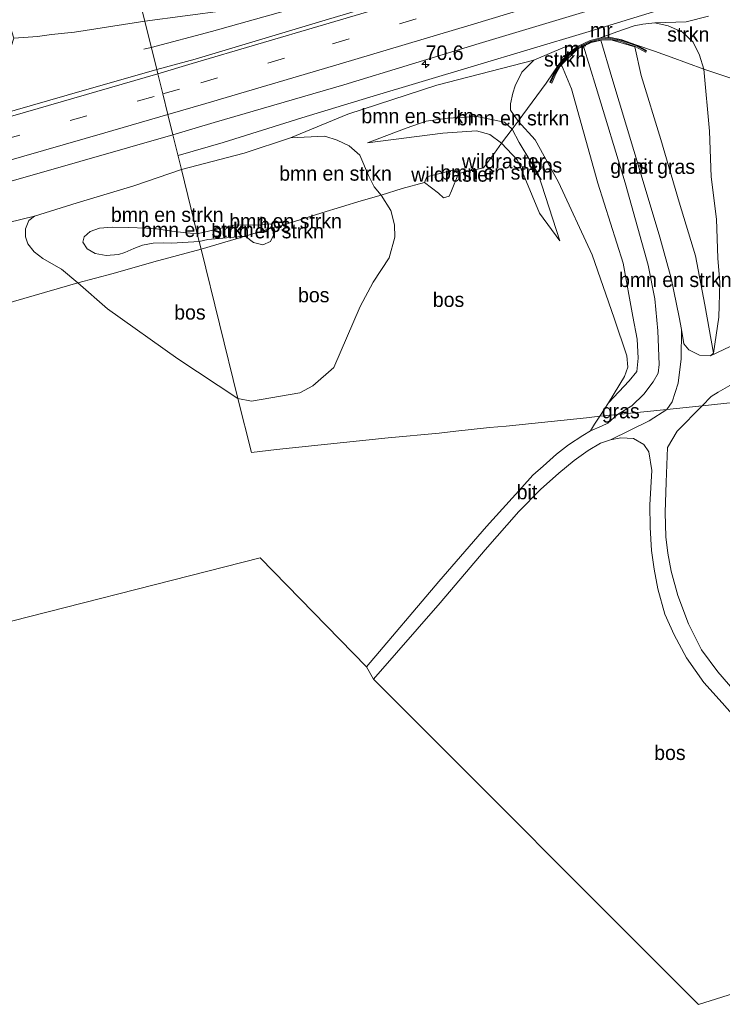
# Model space of a CAD drawing. Header units: millimetres. Extents: x 180000 to 190000, y 466229 to 468626.
# Tile 67 of 202: x 182729 to 182849, y 467986 to 468155. Entities that reach past the tile are written whole.
import ezdxf
from ezdxf.enums import TextEntityAlignment as Align

# ---------------------------------------------------------------- set-up
doc = ezdxf.new("R2010")
doc.units = ezdxf.units.MM
doc.linetypes.add('39strp', pattern=[12, 3, -9])
for name, color, linetype, lineweight in [('af-b5-muur', 8, 'muur', 18), ('af-bs-doorgang', 8, 'Continuous', 18), ('af-bs-muur', 8, 'muur', 18), ('af-bs-rasterhekwerk', 8, 'hekwerk', 18), ('as-bs-kilometr', 13, 'Continuous', 18), ('bp-b5-bomenstruiken', 93, 'Continuous', 18), ('bp-b5-bos', 93, 'Continuous', 18), ('bp-b5-grasland', 93, 'Continuous', 18), ('bp-b5-struiken', 93, 'Continuous', 18), ('gr-bs-geleiderail', 213, 'geleiderail', 18), ('gw-bs-kruinlijn', 93, 'Continuous', 18), ('gw-bs-teenlijn', 93, 'Continuous', 18), ('kd-bs-opnamedtmgrens', 173, 'Continuous', 18), ('mk-bs-39streep 0.15', 8, '39strp', 18), ('mk-bs-streep 0.15', 8, 'Continuous', 18), ('og-bs-hulpgeometrie', 53, 'Continuous', 18), ('vh-b5-verh_soort', 8, 'Continuous', 18)]:
    doc.layers.add(name, color=color, linetype=linetype, lineweight=lineweight)
doc.styles.add('rtw_iso', font='iso-rtw.shx')
doc.linetypes.add('geleiderail', pattern='A,2,-1,[175,RTW.shx,S=0.5,R=0,X=0,Y=0],-1', length=4)
doc.linetypes.add('hekwerk', pattern='A,7,-1.5,[1,RTW.shx,S=0.75,R=0,X=0,Y=0],-1.5', length=10)
doc.linetypes.add('muur', pattern='A,8,-1,[6,RTW.shx,S=0.75,R=90,X=0,Y=0],-1', length=10)

# ---------------------------------------------------------------- blocks, each defined once
blk = doc.blocks.new('dtbattr-r')
at = {"style": 'rtw_iso'}
blk.add_attdef('TAG', text='', height=2.5, dxfattribs=at).set_placement((0, 0), align=Align.MIDDLE_CENTER)
blk = doc.blocks.new('hecto')
for p, q in [((0, 0.625), (-0.625, 0)), ((0, -0.625), (0, 0.625)), ((-0.625, 0), (0.625, 0)), ((0.625, 0), (0, -0.625))]:
    blk.add_line(p, q)
blk = doc.blocks.new('dtbattr')
at = {"style": 'rtw_iso'}
blk.add_attdef('TAG', (0.59, 0.87), '', height=2.5, dxfattribs=at)
blk = doc.blocks.new('dtbattr-l')
at = {"style": 'rtw_iso'}
blk.add_attdef('TAG', (0, 0), '', height=2.5, dxfattribs=at)

msp = doc.modelspace()

# ---------------------------------------------------------------- linework, layer by layer
at = {"layer": 'af-b5-muur'}
msp.add_polyline3d([(182830.24, 468151.67, 38.8), (182832.14, 468151.31, 38.23), (182834.54, 468150.44, 37.29), (182835.86, 468149.75, 36.73), (182836.36, 468149.47, 36.46), (182836.2, 468149.17, 35.38), (182835.7, 468149.46, 34.92), (182834.4, 468150.13, 34.55), (182833.24, 468150.55, 34.24), (182832.06, 468150.99, 34.25), (182830.51, 468151.28, 34.25), (182830.22, 468151.33, 38.8), (182828.35, 468151.25, 39.15), (182826.83, 468150.88, 39.11), (182824.69, 468149.87, 38.8), (182824.52, 468149.74, 34.34), (182823.12, 468148.64, 34.35), (182821.73, 468147.04, 34.39), (182820.8, 468145.44, 35.11), (182820.09, 468143.86, 35.73), (182819.78, 468144, 36.13), (182820.5, 468145.6, 36.81), (182821.46, 468147.23, 37.57), (182822.89, 468148.89, 38.35), (182824.51, 468150.16, 38.69), (182826.72, 468151.19, 38.81), (182828.3, 468151.59, 38.86)], close=True, dxfattribs=at)
at = {"layer": 'af-bs-doorgang'}
msp.add_polyline3d([(182800.68, 468124.97, 39.65), (182801.54, 468124.18, 39.69), (182802.47, 468124.42, 39.69), (182802.87, 468125.36, 39.7)], dxfattribs=at)
at = {"layer": 'af-bs-muur'}
msp.add_polyline3d([(182836.18, 468149.4, 36.54), (182834.51, 468150.3, 37.39), (182832.1, 468151.15, 38.34), (182830.22, 468151.5, 38.91), (182828.31, 468151.41, 39.09), (182826.75, 468151.01, 39.18), (182824.55, 468149.97, 38.89), (182823, 468148.77, 38.46), (182821.6, 468147.12, 37.76), (182820.65, 468145.52, 36.94), (182819.96, 468144, 36.29)], dxfattribs=at)
at = {"layer": 'af-bs-rasterhekwerk'}
for points in [[(182834.54, 468150.44, 37.29), (182837.73, 468149.33, 36.28)], [(182837.73, 468149.33, 36.28), (182840.59, 468148.32, 37.29)], [(182840.59, 468148.32, 37.29), (182846.22, 468146.24, 39.51), (182857.97, 468142.29, 39.67)], [(182821.46, 468147.23, 37.57), (182819.14, 468143.87, 36.33)], [(182819.14, 468143.87, 36.33), (182814.33, 468137.35, 39.17), (182813.29, 468135.94, 38.83)], [(182813.29, 468135.94, 38.83), (182811.49, 468133.57, 38.42), (182810.27, 468131.85, 38.64)], [(182810.27, 468131.85, 38.64), (182808.38, 468129.3, 38.52)], [(182802.87, 468125.36, 39.7), (182804.08, 468128.32, 38.31), (182808.38, 468129.3, 38.52)], [(182790.82, 468124.62, 38.49), (182794.41, 468125.76, 38.32), (182798.23, 468126.79, 38.42), (182800.68, 468124.97, 39.65)], [(182790.82, 468124.62, 38.49), (182787.39, 468123.64, 38.84), (182780.61, 468121.6, 41.41), (182773.75, 468119.41, 43.62)], [(182759.93, 468115.32, 41.76), (182767.45, 468117.58, 43.63), (182772.18, 468118.98, 43.62), (182773.75, 468119.41, 43.62)], [(182759.93, 468115.32, 41.76), (182751.78, 468113.16, 40.39), (182744.79, 468111.18, 39.55), (182738.74, 468109.54, 38.86), (182720.15, 468104.19, 38.33), (182689.29, 468095.71, 38.05), (182660.69, 468088.07, 38.21), (182637.09, 468081.78, 41.54), (182623.19, 468077.87, 41.91)]]:
    msp.add_polyline3d(points, dxfattribs=at)
at = {"layer": 'bp-b5-bomenstruiken'}
for points in [[(182747.46, 468165.74, 38.22), (182750.24, 468154.49, 38.35), (182738.15, 468152.58, 38.67), (182734.25, 468152.21, 38.85), (182731.82, 468151.85, 39), (182727.75, 468151.59, 39.11), (182727.13, 468153.58, 39.1), (182726.24, 468156.91, 39.13)], [(182764.07, 468156.35, 38.52), (182750.24, 468154.49, 38.35), (182747.46, 468165.74, 38.22)], [(182905.6, 468156.21, 42.39), (182898.52, 468154.14, 43.71), (182893.84, 468152.67, 43.38), (182889.06, 468151.41, 41.93), (182882.52, 468149.43, 40.67), (182878.83, 468148.36, 40.54), (182867.06, 468144.88, 39.81), (182857.97, 468142.29, 39.67), (182846.22, 468146.24, 39.51), (182845.45, 468148.65, 39.42), (182844.38, 468150.91, 39.23), (182842.54, 468152.61, 39.04), (182840.06, 468153.7, 38.93), (182837.81, 468154.21, 38.94), (182843.16, 468154.4, 39.06), (182847, 468155.38, 39.09)]]:
    msp.add_polyline3d(points, dxfattribs=at)
for points in [[(182830.22, 468151.33, 38.8), (182830.51, 468151.28, 34.25), (182832.06, 468150.99, 34.25), (182833.24, 468150.55, 34.24), (182834.4, 468150.13, 34.55), (182835.7, 468149.46, 34.92), (182836.2, 468149.17, 35.38), (182836.36, 468149.47, 36.46), (182835.86, 468149.75, 36.73), (182834.54, 468150.44, 37.29), (182837.73, 468149.33, 36.28), (182840.59, 468148.32, 37.29), (182846.22, 468146.24, 39.51), (182847.2, 468135.62, 39.4), (182847.45, 468127.77, 39.25), (182848.39, 468120.47, 39.24), (182848.6, 468113.77, 39.12), (182848.96, 468109.59, 39.14), (182848.81, 468103.68, 39.06), (182847.89, 468097.49, 38.73), (182846.4, 468105.81, 37.81), (182844.77, 468114.19, 36.84), (182841.99, 468123.41, 35.98), (182838.81, 468134.18, 35.05), (182835.45, 468145.17, 34.3), (182834.39, 468150.08, 34.55), (182830.5, 468151.23, 34.25), (182830.21, 468151.28, 34.26), (182828.51, 468151.21, 34.26), (182828.36, 468151.2, 34.26), (182826.85, 468150.83, 34.26), (182825.55, 468150.22, 34.26), (182824.71, 468149.83, 34.34), (182824.55, 468149.7, 34.34), (182821.77, 468147, 34.39), (182823.49, 468142.9, 34.39), (182828.01, 468126.67, 35.12), (182832.38, 468112.93, 36.59), (182834.05, 468103.76, 37.69), (182834.76, 468099.9, 37.99), (182834.96, 468096.64, 38.16), (182834.72, 468094.32, 38.29), (182833.41, 468092.76, 38.43), (182829.82, 468088.97, 38.68), (182832.61, 468093.47, 38.77), (182833.16, 468095.07, 38.83), (182833, 468097.04, 38.83), (182830.79, 468103.47, 38.67), (182827.02, 468114.39, 38.55), (182821.26, 468126.82, 38.53), (182817.23, 468134.11, 38.76), (182814.33, 468137.35, 39.17), (182819.14, 468143.87, 36.33), (182821.46, 468147.23, 37.57), (182820.5, 468145.6, 36.81), (182819.78, 468144, 36.13), (182820.09, 468143.86, 35.73), (182820.8, 468145.44, 35.11), (182821.73, 468147.04, 34.39), (182823.12, 468148.64, 34.35), (182824.52, 468149.74, 34.34), (182824.69, 468149.87, 38.8), (182826.83, 468150.88, 39.11), (182828.35, 468151.25, 39.15)], [(182813.03, 468139.19, 39.33), (182814.33, 468137.35, 39.17), (182813.29, 468135.94, 38.83), (182811.97, 468137.14, 38.93), (182807.25, 468138.12, 39.09), (182802.29, 468137.86, 39.11), (182798.57, 468137.33, 39.03), (182795.1, 468136.13, 38.9), (182788.48, 468133.58, 38.55), (182801.41, 468135.29, 38.4), (182807.16, 468135.69, 38.4), (182809.45, 468135.03, 38.4), (182811.49, 468133.57, 38.42), (182810.27, 468131.85, 38.64), (182808.38, 468129.3, 38.52), (182804.08, 468128.32, 38.31), (182803.1, 468128.9, 38.42), (182799.97, 468128.13, 38.43), (182798.68, 468127.75, 38.41), (182798.23, 468126.79, 38.42), (182794.41, 468125.76, 38.32), (182790.82, 468124.62, 38.49), (182789.61, 468126.03, 38.67), (182788.62, 468128.01, 38.67), (182787.18, 468131.46, 38.64), (182785.34, 468133.09, 38.65), (182783.27, 468134.05, 38.69), (182781.15, 468134.75, 38.71), (182775.26, 468134.48, 38.78), (182785.11, 468138.5, 38.94), (182800.37, 468143.52, 38.97), (182817.02, 468147.82, 38.87), (182814.99, 468145.72, 38.85), (182813.84, 468143.39, 38.89), (182813.42, 468142.12, 38.83), (182813.01, 468140.3, 39.24)], [(182813.29, 468135.94, 38.83), (182811.49, 468133.57, 38.42), (182809.45, 468135.03, 38.4), (182807.16, 468135.69, 38.4), (182801.41, 468135.29, 38.4), (182788.48, 468133.58, 38.55), (182795.1, 468136.13, 38.9), (182798.57, 468137.33, 39.03), (182802.29, 468137.86, 39.11), (182807.25, 468138.12, 39.09), (182811.97, 468137.14, 38.93)], [(182780.61, 468121.6, 41.41), (182773.75, 468119.41, 43.62), (182772.18, 468118.98, 43.62), (182771.92, 468119.62, 43.61), (182771.43, 468119.68, 43.57), (182770.03, 468119.47, 43.7), (182765.77, 468119.52, 43.14), (182759.22, 468117.96, 41.89), (182756.55, 468129, 38.82), (182767.32, 468131.85, 38.77), (182775.26, 468134.48, 38.78), (182781.15, 468134.75, 38.71), (182783.27, 468134.05, 38.69), (182785.34, 468133.09, 38.65), (182787.18, 468131.46, 38.64), (182788.62, 468128.01, 38.67), (182789.61, 468126.03, 38.67), (182790.82, 468124.62, 38.49), (182787.39, 468123.64, 38.84)], [(182756.55, 468129, 38.82), (182759.22, 468117.96, 41.89), (182756.89, 468118.23, 41.6), (182754.91, 468118.46, 41.42), (182752.27, 468118.82, 41.12), (182750.55, 468118.97, 40.91), (182747.37, 468119.07, 40.88), (182744.61, 468119.13, 40.74), (182742.49, 468118.93, 40.65), (182740.86, 468118.37, 40.58), (182739.83, 468117.48, 40.55), (182739.63, 468116.52, 40.51), (182740.34, 468115.42, 40.49), (182741.71, 468114.61, 40.52), (182743.63, 468114.23, 40.58), (182745.7, 468114.4, 40.69), (182746.84, 468114.78, 40.67), (182748.38, 468115.45, 40.63), (182749.87, 468116.02, 40.66), (182751.69, 468116.35, 40.78), (182753.42, 468116.41, 40.94), (182754.91, 468116.37, 41.09), (182759.57, 468116.65, 41.83), (182759.93, 468115.32, 41.76), (182751.78, 468113.16, 40.39), (182744.79, 468111.18, 39.55), (182738.74, 468109.54, 38.86), (182735.92, 468111.92, 38.77), (182734.22, 468112.88, 38.71), (182732.71, 468113.73, 38.63), (182731.25, 468114.89, 38.56), (182730.16, 468116.27, 38.62), (182729.77, 468117.46, 38.68), (182729.77, 468118.85, 38.75), (182730.36, 468120.27, 38.81), (182731.29, 468121, 38.86), (182738.62, 468123.28, 39.01), (182748.33, 468126.23, 39)], [(182802.47, 468124.42, 39.69), (182801.54, 468124.18, 39.69), (182800.68, 468124.97, 39.65), (182798.23, 468126.79, 38.42), (182798.68, 468127.75, 38.41), (182799.97, 468128.13, 38.43), (182803.1, 468128.9, 38.42), (182804.08, 468128.32, 38.31), (182802.87, 468125.36, 39.7)], [(182771.92, 468119.62, 43.61), (182772.18, 468118.98, 43.62), (182767.45, 468117.58, 43.63), (182761.09, 468116.98, 42.09), (182759.57, 468116.65, 41.83), (182759.22, 468117.96, 41.89), (182765.77, 468119.52, 43.14), (182770.03, 468119.47, 43.7), (182771.43, 468119.68, 43.57)], [(182759.57, 468116.65, 41.83), (182754.91, 468116.37, 41.09), (182753.42, 468116.41, 40.94), (182751.69, 468116.35, 40.78), (182749.87, 468116.02, 40.66), (182748.38, 468115.45, 40.63), (182746.84, 468114.78, 40.67), (182745.7, 468114.4, 40.69), (182743.63, 468114.23, 40.58), (182741.71, 468114.61, 40.52), (182740.34, 468115.42, 40.49), (182739.63, 468116.52, 40.51), (182739.83, 468117.48, 40.55), (182740.86, 468118.37, 40.58), (182742.49, 468118.93, 40.65), (182744.61, 468119.13, 40.74), (182747.37, 468119.07, 40.88), (182750.55, 468118.97, 40.91), (182752.27, 468118.82, 41.12), (182754.91, 468118.46, 41.42), (182756.89, 468118.23, 41.6), (182759.22, 468117.96, 41.89)], [(182767.45, 468117.58, 43.63), (182759.93, 468115.32, 41.76), (182759.57, 468116.65, 41.83), (182761.09, 468116.98, 42.09)]]:
    msp.add_polyline3d(points, close=True, dxfattribs=at)
at = {"layer": 'bp-b5-bos'}
for points in [[(182863.13, 468104.55, 39.2), (182847.35, 468097.04, 38.93), (182847.89, 468097.49, 38.73), (182848.81, 468103.68, 39.06), (182848.96, 468109.59, 39.14), (182848.6, 468113.77, 39.12), (182848.39, 468120.47, 39.24), (182847.45, 468127.77, 39.25), (182847.2, 468135.62, 39.4), (182846.22, 468146.24, 39.51), (182857.97, 468142.29, 39.67)], [(182659.85, 468099.96, 38.79), (182670.07, 468102.61, 38.73), (182684.1, 468106.83, 38.82), (182710.38, 468115.9, 38.83), (182731.29, 468121, 38.86), (182730.36, 468120.27, 38.81), (182729.77, 468118.85, 38.75), (182729.77, 468117.46, 38.68), (182730.16, 468116.27, 38.62), (182731.25, 468114.89, 38.56), (182732.71, 468113.73, 38.63), (182734.22, 468112.88, 38.71), (182735.92, 468111.92, 38.77), (182738.74, 468109.54, 38.86), (182720.15, 468104.19, 38.33), (182689.29, 468095.71, 38.05), (182660.69, 468088.07, 38.21)], [(182720.15, 468104.19, 38.33), (182738.74, 468109.54, 38.86), (182743.86, 468105.1, 38.94), (182755.91, 468096.5, 39.08), (182766.22, 468089.68, 38.72), (182768.56, 468080.44, 38.35), (182772.85, 468080.96, 38.4), (182792.02, 468082.92, 38.4), (182800.75, 468083.73, 38.42), (182803.63, 468084.08, 39.66), (182809.44, 468084.71, 39.59), (182812.29, 468084.97, 38.52), (182826.04, 468086.38, 38.62), (182828.33, 468086.64, 38.64), (182827.46, 468085.27, 38.62), (182826.73, 468084.12, 38.6), (182825.46, 468083.36, 38.56), (182823, 468081.73, 38.59), (182820.89, 468080.12, 38.6), (182818.6, 468078.1, 38.65), (182816.86, 468076.51, 38.61), (182814.99, 468074.4, 38.61), (182808.89, 468067.71, 38.54), (182800.72, 468058.3, 38.39), (182788.32, 468043.62, 38.22), (182770.06, 468062.31, 38.05), (182718.34, 468049.17, 38.5)], [(182860.83, 468090.02, 39.16), (182845.91, 468088.46, 38.95), (182847.48, 468090.03, 38.96), (182848.68, 468090.76, 38.96), (182857.86, 468096.03, 39.03)], [(182851.56, 468039.38, 38.77), (182848.62, 468042.77, 38.72), (182845.81, 468046.53, 38.67), (182843.55, 468051, 38.59), (182841.73, 468055.87, 38.56), (182840.58, 468060.07, 38.52), (182840.03, 468063.15, 38.5), (182839.71, 468065.92, 38.52), (182839.6, 468070.12, 38.57), (182839.77, 468075.32, 38.59), (182839.97, 468081.31, 38.57), (182841.62, 468084.06, 38.69), (182845.91, 468088.46, 38.95), (182860.83, 468090.02, 39.16)], [(182885.86, 467998.42, 38.8), (182845.32, 467985.66, 38.93), (182789.52, 468041.5, 38.22), (182800.92, 468054.58, 38.34), (182808.67, 468063.69, 38.41), (182814.44, 468070.29, 38.52), (182818.16, 468074.07, 38.55), (182821.29, 468076.9, 38.56), (182823.94, 468079.04, 38.55), (182826.37, 468080.79, 38.55), (182828.49, 468082, 38.57), (182830.16, 468082.61, 38.61), (182831.95, 468082.92, 38.65), (182834.16, 468082.82, 38.63), (182835.9, 468081.81, 38.62), (182836.78, 468080.52, 38.64), (182837.3, 468077.34, 38.65), (182836.93, 468071.43, 38.66), (182836.97, 468067.52, 38.66), (182837.25, 468063.59, 38.64), (182837.7, 468060.39, 38.59), (182838.33, 468057.02, 38.55), (182839.51, 468052.68, 38.6), (182841.11, 468049.12, 38.69), (182843.26, 468045.18, 38.68), (182846.2, 468040.94, 38.7), (182849.35, 468037.41, 38.77), (182852.79, 468033.57, 38.79)]]:
    msp.add_polyline3d(points, dxfattribs=at)
for points in [[(182821.26, 468126.82, 38.53), (182827.02, 468114.39, 38.55), (182830.79, 468103.47, 38.67), (182833, 468097.04, 38.83), (182833.16, 468095.07, 38.83), (182832.61, 468093.47, 38.77), (182829.82, 468088.97, 38.68), (182828.33, 468086.64, 38.64), (182826.04, 468086.38, 38.62), (182812.29, 468084.97, 38.52), (182809.44, 468084.71, 39.59), (182803.63, 468084.08, 39.66), (182800.75, 468083.73, 38.42), (182792.02, 468082.92, 38.4), (182772.85, 468080.96, 38.4), (182768.56, 468080.44, 38.35), (182766.22, 468089.68, 38.72), (182768.53, 468089.23, 38.72), (182776.84, 468090.68, 38.58), (182779.08, 468091.85, 38.58), (182782.69, 468095.01, 38.47), (182787.2, 468105.48, 38.54), (182789.42, 468109.7, 38.54), (182792.18, 468113.85, 38.55), (182793.17, 468117.4, 38.52), (182793.13, 468119.5, 38.5), (182792.49, 468122, 38.5), (182790.82, 468124.62, 38.49), (182794.41, 468125.76, 38.32), (182798.23, 468126.79, 38.42), (182800.68, 468124.97, 39.65), (182801.54, 468124.18, 39.69), (182802.47, 468124.42, 39.69), (182802.87, 468125.36, 39.7), (182804.08, 468128.32, 38.31), (182808.38, 468129.3, 38.52), (182810.27, 468131.85, 38.64), (182811.49, 468133.57, 38.42), (182814.21, 468130.64, 38.4), (182818.02, 468121.51, 38.32), (182821.51, 468116.79, 38.64), (182817.77, 468128.25, 38.63), (182816.51, 468130.35, 38.66), (182814.53, 468133.68, 38.75), (182813.29, 468135.94, 38.83), (182814.33, 468137.35, 39.17), (182817.23, 468134.11, 38.76)], [(182817.77, 468128.25, 38.63), (182821.51, 468116.79, 38.64), (182818.02, 468121.51, 38.32), (182814.21, 468130.64, 38.4), (182811.49, 468133.57, 38.42), (182813.29, 468135.94, 38.83), (182814.53, 468133.68, 38.75), (182816.51, 468130.35, 38.66)], [(182793.17, 468117.4, 38.52), (182792.18, 468113.85, 38.55), (182789.42, 468109.7, 38.54), (182787.2, 468105.48, 38.54), (182782.69, 468095.01, 38.47), (182779.08, 468091.85, 38.58), (182776.84, 468090.68, 38.58), (182768.53, 468089.23, 38.72), (182766.22, 468089.68, 38.72), (182759.93, 468115.32, 41.76), (182767.45, 468117.58, 43.63), (182768.9, 468116.47, 43.68), (182770.52, 468116.09, 43.7), (182771.83, 468116.63, 43.67), (182772.31, 468117.72, 43.66), (182772.18, 468118.98, 43.62), (182773.75, 468119.41, 43.62), (182780.61, 468121.6, 41.41), (182787.39, 468123.64, 38.84), (182790.82, 468124.62, 38.49), (182792.49, 468122, 38.5), (182793.13, 468119.5, 38.5)], [(182771.83, 468116.63, 43.67), (182770.52, 468116.09, 43.7), (182768.9, 468116.47, 43.68), (182767.45, 468117.58, 43.63), (182772.18, 468118.98, 43.62), (182772.31, 468117.72, 43.66)], [(182759.93, 468115.32, 41.76), (182766.22, 468089.68, 38.72), (182755.91, 468096.5, 39.08), (182743.86, 468105.1, 38.94), (182738.74, 468109.54, 38.86), (182744.79, 468111.18, 39.55), (182751.78, 468113.16, 40.39)]]:
    msp.add_polyline3d(points, close=True, dxfattribs=at)
at = {"layer": 'bp-b5-grasland'}
for points in [[(182803.73, 468161.42, 38.98), (182781.19, 468154.65, 38.97), (182758.87, 468147.96, 38.96), (182752.3, 468146.18, 38.95), (182750.24, 468154.49, 38.35), (182764.07, 468156.35, 38.52)], [(182847, 468155.38, 39.09), (182843.16, 468154.4, 39.06), (182837.81, 468154.21, 38.94), (182835.74, 468153.96, 38.94), (182834.26, 468153.69, 38.92), (182831.29, 468152.69, 38.87), (182828.3, 468151.59, 38.86), (182826.72, 468151.19, 38.81), (182824.51, 468150.16, 38.69), (182822.7, 468150.18, 38.91), (182820.1, 468149.14, 38.84), (182817.02, 468147.82, 38.87), (182800.37, 468143.52, 38.97), (182785.11, 468138.5, 38.94), (182775.26, 468134.48, 38.78), (182767.32, 468131.85, 38.77), (182756.55, 468129, 38.82), (182755.06, 468135, 39.06), (182762.17, 468137.07, 39.03), (182784.4, 468143.59, 39.08), (182807.67, 468150.68, 39.14), (182829.94, 468157.38, 39.14)], [(182644.78, 468122.15, 38.64), (182672.87, 468130.57, 38.5), (182686.13, 468135.23, 38.62), (182688.53, 468135.58, 38.65), (182711.27, 468141.9, 38.74), (182721.95, 468145.39, 38.84), (182724.81, 468146.7, 38.93), (182727.32, 468150.14, 39.07), (182727.75, 468151.59, 39.11), (182731.82, 468151.85, 39), (182734.25, 468152.21, 38.85), (182738.15, 468152.58, 38.67), (182750.24, 468154.49, 38.35), (182752.3, 468146.18, 38.95), (182736.9, 468141.78, 38.98), (182712.66, 468134.81, 39.03), (182686.67, 468127.5, 38.93), (182656.76, 468119.5, 38.92)], [(182655.45, 468107.32, 39.15), (182679.89, 468113.85, 39.18), (182706.71, 468121.2, 39.19), (182731.28, 468128.18, 39.15), (182755.06, 468135, 39.06), (182756.55, 468129, 38.82), (182748.33, 468126.23, 39), (182738.62, 468123.28, 39.01), (182731.29, 468121, 38.86), (182710.38, 468115.9, 38.83), (182684.1, 468106.83, 38.82), (182670.07, 468102.61, 38.73), (182659.85, 468099.96, 38.79)]]:
    msp.add_polyline3d(points, dxfattribs=at)
for points in [[(182831.38, 468086.95, 38.61), (182828.33, 468086.64, 38.64), (182829.82, 468088.97, 38.68), (182833.41, 468092.76, 38.43), (182834.72, 468094.32, 38.29), (182834.96, 468096.64, 38.16), (182834.76, 468099.9, 37.99), (182834.05, 468103.76, 37.69), (182832.38, 468112.93, 36.59), (182828.01, 468126.67, 35.12), (182823.49, 468142.9, 34.39), (182821.77, 468147, 34.39), (182824.55, 468149.7, 34.34), (182824.71, 468149.83, 34.34), (182825.55, 468150.22, 34.26), (182827.73, 468143.12, 34.25), (182832.69, 468126.76, 35.65), (182836.64, 468112.58, 36.86), (182837.8, 468106.8, 37.29), (182838.34, 468101.31, 37.8), (182838.52, 468095.51, 38.3), (182838.36, 468094.02, 38.44), (182837.53, 468092.55, 38.51), (182835.9, 468090.43, 38.56), (182833.85, 468088.45, 38.61)], [(182847.89, 468097.49, 38.73), (182847.35, 468097.04, 38.93), (182845.46, 468097.13, 38.8), (182843.64, 468098.03, 38.51), (182842.8, 468099.07, 38.3), (182842.38, 468101.55, 37.95), (182841.98, 468103.65, 37.81), (182840.63, 468110.35, 37.17), (182838.63, 468117.41, 36.58), (182835.45, 468128.08, 35.52), (182830.39, 468144.85, 34.32), (182828.51, 468151.21, 34.26), (182830.21, 468151.28, 34.26), (182830.5, 468151.23, 34.25), (182834.39, 468150.08, 34.55), (182835.45, 468145.17, 34.3), (182838.81, 468134.18, 35.05), (182841.99, 468123.41, 35.98), (182844.77, 468114.19, 36.84), (182846.4, 468105.81, 37.81)], [(182828.65, 468084.96, 38.56), (182826.73, 468084.12, 38.6), (182827.46, 468085.27, 38.62), (182828.33, 468086.64, 38.64), (182831.38, 468086.95, 38.61), (182829.72, 468085.49, 38.56)]]:
    msp.add_polyline3d(points, close=True, dxfattribs=at)
at = {"layer": 'bp-b5-struiken'}
for points in [[(182842.54, 468152.61, 39.04), (182844.38, 468150.91, 39.23), (182845.45, 468148.65, 39.42), (182846.22, 468146.24, 39.51), (182840.59, 468148.32, 37.29), (182837.73, 468149.33, 36.28), (182834.54, 468150.44, 37.29), (182832.14, 468151.31, 38.23), (182830.24, 468151.67, 38.8), (182828.3, 468151.59, 38.86), (182831.29, 468152.69, 38.87), (182834.26, 468153.69, 38.92), (182835.74, 468153.96, 38.94), (182837.81, 468154.21, 38.94), (182840.06, 468153.7, 38.93)], [(182819.14, 468143.87, 36.33), (182814.33, 468137.35, 39.17), (182813.03, 468139.19, 39.33), (182813.01, 468140.3, 39.24), (182813.42, 468142.12, 38.83), (182813.84, 468143.39, 38.89), (182814.99, 468145.72, 38.85), (182817.02, 468147.82, 38.87), (182820.1, 468149.14, 38.84), (182822.7, 468150.18, 38.91), (182824.51, 468150.16, 38.69), (182822.89, 468148.89, 38.35), (182821.46, 468147.23, 37.57)]]:
    msp.add_polyline3d(points, close=True, dxfattribs=at)
at = {"layer": 'gr-bs-geleiderail'}
for points in [[(182751.36, 468149.95, 38.58), (182761.67, 468152.73, 39.01), (182769.25, 468154.85, 39.29), (182775.62, 468156.64, 39.33), (182792.28, 468161.62, 39.42), (182807.66, 468166.31, 39.42), (182829.27, 468172.92, 39.44), (182852.22, 468180.08, 39.38), (182867.56, 468184.84, 39.35), (182878.86, 468188.51, 39.08), (182888.42, 468191.79, 38.6)], [(182893.54, 468173.21, 38.91), (182878.36, 468168.91, 39.5), (182872.75, 468167.19, 39.64), (182846.37, 468158.84, 39.77), (182825.94, 468152.56, 39.78), (182806.83, 468146.85, 39.78), (182788.89, 468141.43, 39.73), (182777.21, 468137.88, 39.75), (182763.7, 468133.67, 39.21), (182755.97, 468131.45, 38.94)], [(182750.07, 468149.7, 38.58), (182751.36, 468149.95, 38.58)]]:
    msp.add_polyline3d(points, dxfattribs=at)
at = {"layer": 'gw-bs-kruinlijn'}
for points in [[(182828.3, 468151.59, 38.86), (182831.29, 468152.69, 38.87), (182834.26, 468153.69, 38.92), (182835.74, 468153.96, 38.94)], [(182847.89, 468097.49, 38.73), (182848.81, 468103.68, 39.06), (182848.96, 468109.59, 39.14), (182848.6, 468113.77, 39.12), (182848.39, 468120.47, 39.24), (182847.45, 468127.77, 39.25), (182847.2, 468135.62, 39.4), (182846.22, 468146.24, 39.51), (182845.45, 468148.65, 39.42), (182844.38, 468150.91, 39.23), (182842.54, 468152.61, 39.04), (182840.06, 468153.7, 38.93), (182837.81, 468154.21, 38.94), (182835.74, 468153.96, 38.94)], [(182820.1, 468149.14, 38.84), (182822.7, 468150.18, 38.91), (182824.51, 468150.16, 38.69)], [(182820.1, 468149.14, 38.84), (182817.02, 468147.82, 38.87), (182814.99, 468145.72, 38.85), (182813.84, 468143.39, 38.89)], [(182813.84, 468143.39, 38.89), (182813.42, 468142.12, 38.83), (182813.01, 468140.3, 39.24), (182813.03, 468139.19, 39.33), (182814.33, 468137.35, 39.17), (182817.23, 468134.11, 38.76), (182821.26, 468126.82, 38.53)], [(182788.48, 468133.58, 38.55), (182795.1, 468136.13, 38.9), (182798.57, 468137.33, 39.03), (182802.29, 468137.86, 39.11), (182807.25, 468138.12, 39.09), (182811.97, 468137.14, 38.93), (182813.29, 468135.94, 38.83), (182814.53, 468133.68, 38.75), (182816.51, 468130.35, 38.66), (182817.77, 468128.25, 38.63), (182821.51, 468116.79, 38.64)], [(182829.82, 468088.97, 38.68), (182832.61, 468093.47, 38.77), (182833.16, 468095.07, 38.83), (182833, 468097.04, 38.83), (182830.79, 468103.47, 38.67), (182827.02, 468114.39, 38.55), (182821.26, 468126.82, 38.53)], [(182759.57, 468116.65, 41.83), (182761.09, 468116.98, 42.09), (182767.45, 468117.58, 43.63), (182768.9, 468116.47, 43.68), (182770.52, 468116.09, 43.7), (182771.83, 468116.63, 43.67), (182772.31, 468117.72, 43.66), (182772.18, 468118.98, 43.62), (182771.92, 468119.62, 43.61), (182771.43, 468119.68, 43.57), (182770.03, 468119.47, 43.7), (182765.77, 468119.52, 43.14), (182759.22, 468117.96, 41.89)], [(182759.57, 468116.65, 41.83), (182754.91, 468116.37, 41.09), (182753.42, 468116.41, 40.94), (182751.69, 468116.35, 40.78), (182749.87, 468116.02, 40.66), (182748.38, 468115.45, 40.63), (182746.84, 468114.78, 40.67), (182745.7, 468114.4, 40.69), (182743.63, 468114.23, 40.58), (182741.71, 468114.61, 40.52), (182740.34, 468115.42, 40.49), (182739.63, 468116.52, 40.51), (182739.83, 468117.48, 40.55), (182740.86, 468118.37, 40.58), (182742.49, 468118.93, 40.65), (182744.61, 468119.13, 40.74), (182747.37, 468119.07, 40.88), (182750.55, 468118.97, 40.91), (182752.27, 468118.82, 41.12), (182754.91, 468118.46, 41.42), (182756.89, 468118.23, 41.6), (182759.22, 468117.96, 41.89)]]:
    msp.add_polyline3d(points, dxfattribs=at)
at = {"layer": 'gw-bs-teenlijn'}
for points in [[(182834.39, 468150.08, 34.55), (182835.45, 468145.17, 34.3), (182838.81, 468134.18, 35.05)], [(182832.38, 468112.93, 36.59), (182828.01, 468126.67, 35.12), (182823.49, 468142.9, 34.39), (182821.77, 468147, 34.39)], [(182756.55, 468129, 38.82), (182767.32, 468131.85, 38.77), (182775.26, 468134.48, 38.78), (182781.15, 468134.75, 38.71), (182783.27, 468134.05, 38.69), (182785.34, 468133.09, 38.65), (182787.18, 468131.46, 38.64), (182788.62, 468128.01, 38.67), (182789.61, 468126.03, 38.67), (182790.82, 468124.62, 38.49), (182792.49, 468122, 38.5), (182793.13, 468119.5, 38.5), (182793.17, 468117.4, 38.52), (182792.18, 468113.85, 38.55), (182789.42, 468109.7, 38.54), (182787.2, 468105.48, 38.54)], [(182821.51, 468116.79, 38.64), (182818.02, 468121.51, 38.32), (182814.21, 468130.64, 38.4), (182811.49, 468133.57, 38.42), (182809.45, 468135.03, 38.4), (182807.16, 468135.69, 38.4), (182801.41, 468135.29, 38.4), (182788.48, 468133.58, 38.55)], [(182847.89, 468097.49, 38.73), (182846.4, 468105.81, 37.81), (182844.77, 468114.19, 36.84), (182841.99, 468123.41, 35.98), (182838.81, 468134.18, 35.05)], [(182766.22, 468089.68, 38.72), (182755.91, 468096.5, 39.08), (182743.86, 468105.1, 38.94), (182738.74, 468109.54, 38.86), (182735.92, 468111.92, 38.77), (182734.22, 468112.88, 38.71), (182732.71, 468113.73, 38.63), (182731.25, 468114.89, 38.56), (182730.16, 468116.27, 38.62), (182729.77, 468117.46, 38.68), (182729.77, 468118.85, 38.75), (182730.36, 468120.27, 38.81), (182731.29, 468121, 38.86), (182738.62, 468123.28, 39.01), (182748.33, 468126.23, 39), (182756.55, 468129, 38.82)], [(182804.08, 468128.32, 38.31), (182803.1, 468128.9, 38.42), (182799.97, 468128.13, 38.43), (182798.68, 468127.75, 38.41), (182798.23, 468126.79, 38.42)], [(182832.38, 468112.93, 36.59), (182834.05, 468103.76, 37.69), (182834.76, 468099.9, 37.99), (182834.96, 468096.64, 38.16), (182834.72, 468094.32, 38.29), (182833.41, 468092.76, 38.43), (182829.82, 468088.97, 38.68)], [(182766.22, 468089.68, 38.72), (182768.53, 468089.23, 38.72), (182776.84, 468090.68, 38.58), (182779.08, 468091.85, 38.58), (182782.69, 468095.01, 38.47), (182787.2, 468105.48, 38.54)]]:
    msp.add_polyline3d(points, dxfattribs=at)
at = {"layer": 'kd-bs-opnamedtmgrens'}
msp.add_polyline3d([(182922.7, 468058.2, 39.44), (182922.57, 468054.74, 39.24), (182925.76, 468011.55, 38.84), (182888.15, 467999.76, 38.73), (182885.86, 467998.42, 38.8), (182845.32, 467985.66, 38.93), (182789.52, 468041.5, 38.22), (182788.32, 468043.62, 38.22), (182770.06, 468062.31, 38.05), (182718.34, 468049.17, 38.5), (182711.14, 468047.54, 38.44), (182635.23, 468028.7, 38.23)], dxfattribs=at)
at = {"layer": 'mk-bs-39streep 0.15'}
for points in [[(182753.33, 468142, 39.04), (182759.86, 468143.9, 39.04), (182782.44, 468150.58, 39.11), (182805.06, 468157.33, 39.11), (182827.61, 468164.11, 39.12), (182850.17, 468171.17, 39.09), (182872.62, 468178.29, 39.11), (182895.11, 468185.49, 39.1), (182917.51, 468192.73, 39.08), (182940, 468200.23, 39.09), (182962.38, 468207.79, 39.07), (182984.78, 468215.39, 39.08), (183007.19, 468223.09, 39.08), (183029.44, 468230.95, 39.12), (183051.76, 468238.94, 39.18), (183074.03, 468246.96, 39.16), (183096.18, 468255.16, 39.17), (183112.43, 468260.99, 39.03)], [(182528.22, 468082.48, 38.94), (182555.58, 468089.15, 38.99), (182578.32, 468094.89, 39.01), (182612.44, 468103.61, 39.03), (182646.5, 468112.48, 39.05), (182669.24, 468118.39, 39.06), (182691.89, 468124.44, 39.08), (182714.58, 468130.86, 39.09), (182725.88, 468134.1, 39.07), (182753.33, 468142, 39.04)]]:
    msp.add_polyline3d(points, dxfattribs=at)
at = {"layer": 'mk-bs-streep 0.15'}
for points in [[(182752.47, 468145.47, 39), (182758.39, 468147.21, 39), (182780.93, 468153.88, 39.07), (182804.05, 468160.76, 38.98), (182826.32, 468167.46, 39), (182848.96, 468174.53, 39.04), (182871.62, 468181.75, 39.04), (182894.22, 468188.97, 39.03), (182916.52, 468196.2, 39.05), (182938.27, 468203.41, 39.05), (182960.88, 468211.07, 39.02), (182983.73, 468218.83, 39.02), (183005.98, 468226.48, 39.07), (183028.46, 468234.42, 39.05), (183050.52, 468242.27, 39.03), (183073.23, 468250.48, 39.05), (183094.87, 468258.42, 39.04), (183111.45, 468264.54, 38.9)], [(182754.21, 468138.44, 38.98), (182760.74, 468140.35, 38.98), (182783.63, 468147.1, 39.01), (182806.25, 468153.88, 39.05), (182828.65, 468160.67, 39.06), (182850.97, 468167.6, 39.07), (182873.72, 468174.81, 39.11), (182896.71, 468182.18, 39.1), (182918.69, 468189.31, 39.12), (182941.09, 468196.77, 39.13), (182963.19, 468204.27, 39.16), (182985.57, 468211.85, 39.16), (183008.45, 468219.71, 39.14), (183030.5, 468227.48, 39.13), (183052.58, 468235.37, 39.14), (183074.82, 468243.36, 39.13), (183097.16, 468251.52, 39.1), (183113.39, 468257.52, 39.04)], [(182752.47, 468145.47, 39), (182713.11, 468134.08, 39.03), (182688.51, 468127.16, 39), (182681.14, 468125.17, 39.01), (182647.33, 468116.37, 38.95), (182613.16, 468107.56, 38.93), (182584.75, 468100.2, 38.88), (182557.35, 468093.27, 38.91), (182527.42, 468085.96, 38.82)], [(182754.21, 468138.44, 38.98), (182743.39, 468135.31, 39.16), (182718.5, 468128.14, 39.16), (182698.35, 468122.46, 39.13), (182685.98, 468119.06, 39.12), (182675.86, 468116.34, 39.13), (182652.94, 468110.36, 39.18), (182631.1, 468104.74, 39.12), (182609.13, 468099.09, 39.11), (182598.19, 468096.28, 39.08), (182590.25, 468093.97, 39.14), (182568.24, 468087.71, 39.11), (182548.88, 468082.16, 39.08), (182529.57, 468076.6, 39.07)]]:
    msp.add_polyline3d(points, dxfattribs=at)
at = {"layer": 'og-bs-hulpgeometrie'}
msp.add_polyline3d([(182860.83, 468090.02, 39.16), (182845.91, 468088.46, 38.95), (182839.84, 468087.83, 38.81), (182831.38, 468086.95, 38.61), (182828.33, 468086.64, 38.64), (182826.04, 468086.38, 38.62), (182812.29, 468084.97, 38.52), (182809.44, 468084.71, 39.59), (182803.63, 468084.08, 39.66), (182800.75, 468083.73, 38.42), (182792.02, 468082.92, 38.4), (182772.85, 468080.96, 38.4), (182768.56, 468080.44, 38.35), (182766.22, 468089.68, 38.72), (182759.93, 468115.32, 41.76), (182759.57, 468116.65, 41.83), (182759.22, 468117.96, 41.89), (182756.55, 468129, 38.82), (182755.06, 468135, 39.06), (182754.21, 468138.44, 38.98), (182753.33, 468142, 39.04), (182752.47, 468145.47, 39), (182752.3, 468146.18, 38.95), (182750.24, 468154.49, 38.35), (182747.46, 468165.74, 38.22)], dxfattribs=at)
at = {"layer": 'vh-b5-verh_soort'}
for points in [[(182829.94, 468157.38, 39.14), (182807.67, 468150.68, 39.14), (182784.4, 468143.59, 39.08), (182762.17, 468137.07, 39.03), (182755.06, 468135, 39.06), (182754.21, 468138.44, 38.98), (182753.33, 468142, 39.04), (182752.47, 468145.47, 39), (182752.3, 468146.18, 38.95), (182758.87, 468147.96, 38.96), (182781.19, 468154.65, 38.97), (182803.73, 468161.42, 38.98)], [(182656.76, 468119.5, 38.92), (182686.67, 468127.5, 38.93), (182712.66, 468134.81, 39.03), (182736.9, 468141.78, 38.98), (182752.3, 468146.18, 38.95), (182752.47, 468145.47, 39), (182753.33, 468142, 39.04), (182754.21, 468138.44, 38.98), (182755.06, 468135, 39.06), (182731.28, 468128.18, 39.15), (182706.71, 468121.2, 39.19), (182679.89, 468113.85, 39.18), (182655.45, 468107.32, 39.15)], [(182857.86, 468096.03, 39.03), (182848.68, 468090.76, 38.96), (182847.48, 468090.03, 38.96), (182845.91, 468088.46, 38.95), (182839.84, 468087.83, 38.81), (182840.76, 468089.1, 38.72), (182841.82, 468092.32, 38.55), (182842.34, 468096.49, 38.35), (182842.38, 468101.55, 37.95), (182842.8, 468099.07, 38.3), (182843.64, 468098.03, 38.51), (182845.46, 468097.13, 38.8), (182847.35, 468097.04, 38.93), (182863.13, 468104.55, 39.2)], [(182852.79, 468033.57, 38.79), (182849.35, 468037.41, 38.77), (182846.2, 468040.94, 38.7), (182843.26, 468045.18, 38.68), (182841.11, 468049.12, 38.69), (182839.51, 468052.68, 38.6), (182838.33, 468057.02, 38.55), (182837.7, 468060.39, 38.59), (182837.25, 468063.59, 38.64), (182836.97, 468067.52, 38.66), (182836.93, 468071.43, 38.66), (182837.3, 468077.34, 38.65), (182836.78, 468080.52, 38.64), (182835.9, 468081.81, 38.62), (182834.16, 468082.82, 38.63), (182831.95, 468082.92, 38.65), (182830.16, 468082.61, 38.61), (182836.81, 468085.86, 38.8), (182839.84, 468087.83, 38.81), (182845.91, 468088.46, 38.95), (182841.62, 468084.06, 38.69), (182839.97, 468081.31, 38.57), (182839.77, 468075.32, 38.59), (182839.6, 468070.12, 38.57), (182839.71, 468065.92, 38.52), (182840.03, 468063.15, 38.5), (182840.58, 468060.07, 38.52), (182841.73, 468055.87, 38.56), (182843.55, 468051, 38.59), (182845.81, 468046.53, 38.67), (182848.62, 468042.77, 38.72), (182851.56, 468039.38, 38.77)]]:
    msp.add_polyline3d(points, dxfattribs=at)
for points in [[(182839.84, 468087.83, 38.81), (182831.38, 468086.95, 38.61), (182833.85, 468088.45, 38.61), (182835.9, 468090.43, 38.56), (182837.53, 468092.55, 38.51), (182838.36, 468094.02, 38.44), (182838.52, 468095.51, 38.3), (182838.34, 468101.31, 37.8), (182837.8, 468106.8, 37.29), (182836.64, 468112.58, 36.86), (182832.69, 468126.76, 35.65), (182827.73, 468143.12, 34.25), (182825.55, 468150.22, 34.26), (182826.85, 468150.83, 34.26), (182828.36, 468151.2, 34.26), (182828.51, 468151.21, 34.26), (182830.39, 468144.85, 34.32), (182835.45, 468128.08, 35.52), (182838.63, 468117.41, 36.58), (182840.63, 468110.35, 37.17), (182841.98, 468103.65, 37.81), (182842.38, 468101.55, 37.95), (182842.34, 468096.49, 38.35), (182841.82, 468092.32, 38.55), (182840.76, 468089.1, 38.72)], [(182800.92, 468054.58, 38.34), (182789.52, 468041.5, 38.22), (182788.32, 468043.62, 38.22), (182800.72, 468058.3, 38.39), (182808.89, 468067.71, 38.54), (182814.99, 468074.4, 38.61), (182816.86, 468076.51, 38.61), (182818.6, 468078.1, 38.65), (182820.89, 468080.12, 38.6), (182823, 468081.73, 38.59), (182825.46, 468083.36, 38.56), (182826.73, 468084.12, 38.6), (182828.65, 468084.96, 38.56), (182829.72, 468085.49, 38.56), (182831.38, 468086.95, 38.61), (182839.84, 468087.83, 38.81), (182836.81, 468085.86, 38.8), (182830.16, 468082.61, 38.61), (182828.49, 468082, 38.57), (182826.37, 468080.79, 38.55), (182823.94, 468079.04, 38.55), (182821.29, 468076.9, 38.56), (182818.16, 468074.07, 38.55), (182814.44, 468070.29, 38.52), (182808.67, 468063.69, 38.41)]]:
    msp.add_polyline3d(points, close=True, dxfattribs=at)

# ---------------------------------------------------------------- block references
at = {"layer": 'af-b5-muur'}
ref = msp.add_blockref('dtbattr-r', (182822.14, 468147.76, 36.67), dxfattribs=at)
ref.add_attrib('TAG', 'mr', dxfattribs={"layer": '0', "height": 2.5, "style": 'rtw_iso'}).set_placement((182822.14, 468147.76, 36.67), align=Align.BOTTOM_LEFT)
at = {"layer": 'af-bs-muur'}
ref = msp.add_blockref('dtbattr-l', (182826.66, 468150.97, 39.17), dxfattribs=at)
ref.add_attrib('TAG', 'mr', dxfattribs={"layer": '0', "height": 2.5, "style": 'rtw_iso'}).set_placement((182826.66, 468150.97, 39.17), align=Align.BOTTOM_LEFT)
at = {"layer": 'af-bs-rasterhekwerk'}
ref = msp.add_blockref('dtbattr-l', (182804.67, 468128.46, 38.34), dxfattribs=at)
ref.add_attrib('TAG', 'wildraster', dxfattribs={"layer": '0', "height": 2.5, "style": 'rtw_iso'}).set_placement((182804.67, 468128.46, 38.34), align=Align.BOTTOM_LEFT)
ref = msp.add_blockref('dtbattr-l', (182795.97, 468126.18, 38.36), dxfattribs=at)
ref.add_attrib('TAG', 'wildraster', dxfattribs={"layer": '0', "height": 2.5, "style": 'rtw_iso'}).set_placement((182795.97, 468126.18, 38.36), align=Align.BOTTOM_LEFT)
at = {"layer": 'as-bs-kilometr'}
ref = msp.add_blockref('dtbattr', (182798.45, 468147.08, 39.11), dxfattribs=at)
ref.add_attrib('TAG', '70.6', dxfattribs={"layer": '0', "height": 2.5, "style": 'rtw_iso'}).set_placement((182798.45, 468147.08, 39.11), align=Align.BOTTOM_LEFT)
msp.add_blockref('hecto', (182798.45, 468147.08, 39.11), dxfattribs=at)
at = {"layer": 'bp-b5-bomenstruiken'}
ref = msp.add_blockref('dtbattr-r', (182787.43, 468136.22, 38.72), dxfattribs=at)
ref.add_attrib('TAG', 'bmn en strkn', dxfattribs={"layer": '0', "height": 2.5, "style": 'rtw_iso'}).set_placement((182787.43, 468136.22, 38.72), align=Align.BOTTOM_LEFT)
ref = msp.add_blockref('dtbattr-r', (182803.79, 468135.85, 38.73), dxfattribs=at)
ref.add_attrib('TAG', 'bmn en strkn', dxfattribs={"layer": '0', "height": 2.5, "style": 'rtw_iso'}).set_placement((182803.79, 468135.85, 38.73), align=Align.BOTTOM_LEFT)
ref = msp.add_blockref('dtbattr-r', (182773.32, 468126.35, 40.54), dxfattribs=at)
ref.add_attrib('TAG', 'bmn en strkn', dxfattribs={"layer": '0', "height": 2.5, "style": 'rtw_iso'}).set_placement((182773.32, 468126.35, 40.54), align=Align.BOTTOM_LEFT)
ref = msp.add_blockref('dtbattr-r', (182800.96, 468126.54, 38.97), dxfattribs=at)
ref.add_attrib('TAG', 'bmn en strkn', dxfattribs={"layer": '0', "height": 2.5, "style": 'rtw_iso'}).set_placement((182800.96, 468126.54, 38.97), align=Align.BOTTOM_LEFT)
ref = msp.add_blockref('dtbattr-r', (182744.43, 468119.27, 40.14), dxfattribs=at)
ref.add_attrib('TAG', 'bmn en strkn', dxfattribs={"layer": '0', "height": 2.5, "style": 'rtw_iso'}).set_placement((182744.43, 468119.27, 40.14), align=Align.BOTTOM_LEFT)
ref = msp.add_blockref('dtbattr-r', (182764.75, 468118.17, 43.01), dxfattribs=at)
ref.add_attrib('TAG', 'bmn en strkn', dxfattribs={"layer": '0', "height": 2.5, "style": 'rtw_iso'}).set_placement((182764.75, 468118.17, 43.01), align=Align.BOTTOM_LEFT)
ref = msp.add_blockref('dtbattr-r', (182749.62, 468116.68, 40.9), dxfattribs=at)
ref.add_attrib('TAG', 'bmn en strkn', dxfattribs={"layer": '0', "height": 2.5, "style": 'rtw_iso'}).set_placement((182749.62, 468116.68, 40.9), align=Align.BOTTOM_LEFT)
ref = msp.add_blockref('dtbattr-r', (182761.66, 468116.45, 42.33), dxfattribs=at)
ref.add_attrib('TAG', 'bmn en strkn', dxfattribs={"layer": '0', "height": 2.5, "style": 'rtw_iso'}).set_placement((182761.66, 468116.45, 42.33), align=Align.BOTTOM_LEFT)
ref = msp.add_blockref('dtbattr-r', (182831.65, 468108.09, 36.72), dxfattribs=at)
ref.add_attrib('TAG', 'bmn en strkn', dxfattribs={"layer": '0', "height": 2.5, "style": 'rtw_iso'}).set_placement((182831.65, 468108.09, 36.72), align=Align.BOTTOM_LEFT)
at = {"layer": 'bp-b5-bos'}
ref = msp.add_blockref('dtbattr-r', (182816.5, 468127.76, 38.58), dxfattribs=at)
ref.add_attrib('TAG', 'bos', dxfattribs={"layer": '0', "height": 2.5, "style": 'rtw_iso'}).set_placement((182816.5, 468127.76, 38.58), align=Align.BOTTOM_LEFT)
ref = msp.add_blockref('dtbattr-r', (182769.87, 468117.54, 43.66), dxfattribs=at)
ref.add_attrib('TAG', 'bos', dxfattribs={"layer": '0', "height": 2.5, "style": 'rtw_iso'}).set_placement((182769.87, 468117.54, 43.66), align=Align.BOTTOM_LEFT)
ref = msp.add_blockref('dtbattr-r', (182776.55, 468105.47, 40.47), dxfattribs=at)
ref.add_attrib('TAG', 'bos', dxfattribs={"layer": '0', "height": 2.5, "style": 'rtw_iso'}).set_placement((182776.55, 468105.47, 40.47), align=Align.BOTTOM_LEFT)
ref = msp.add_blockref('dtbattr-r', (182799.69, 468104.67, 38.72), dxfattribs=at)
ref.add_attrib('TAG', 'bos', dxfattribs={"layer": '0', "height": 2.5, "style": 'rtw_iso'}).set_placement((182799.69, 468104.67, 38.72), align=Align.BOTTOM_LEFT)
ref = msp.add_blockref('dtbattr-r', (182755.29, 468102.5, 39.61), dxfattribs=at)
ref.add_attrib('TAG', 'bos', dxfattribs={"layer": '0', "height": 2.5, "style": 'rtw_iso'}).set_placement((182755.29, 468102.5, 39.61), align=Align.BOTTOM_LEFT)
ref = msp.add_blockref('dtbattr-r', (182837.69, 468026.87, 38.62), dxfattribs=at)
ref.add_attrib('TAG', 'bos', dxfattribs={"layer": '0', "height": 2.5, "style": 'rtw_iso'}).set_placement((182837.69, 468026.87, 38.62), align=Align.BOTTOM_LEFT)
at = {"layer": 'bp-b5-grasland'}
ref = msp.add_blockref('dtbattr-r', (182830.15, 468127.54, 36.97), dxfattribs=at)
ref.add_attrib('TAG', 'gras', dxfattribs={"layer": '0', "height": 2.5, "style": 'rtw_iso'}).set_placement((182830.15, 468127.54, 36.97), align=Align.BOTTOM_LEFT)
ref = msp.add_blockref('dtbattr-r', (182838.2, 468127.52, 36.49), dxfattribs=at)
ref.add_attrib('TAG', 'gras', dxfattribs={"layer": '0', "height": 2.5, "style": 'rtw_iso'}).set_placement((182838.2, 468127.52, 36.49), align=Align.BOTTOM_LEFT)
ref = msp.add_blockref('dtbattr-r', (182828.7, 468085.54, 38.6), dxfattribs=at)
ref.add_attrib('TAG', 'gras', dxfattribs={"layer": '0', "height": 2.5, "style": 'rtw_iso'}).set_placement((182828.7, 468085.54, 38.6), align=Align.BOTTOM_LEFT)
at = {"layer": 'bp-b5-struiken'}
ref = msp.add_blockref('dtbattr-r', (182839.92, 468150.23, 38.57), dxfattribs=at)
ref.add_attrib('TAG', 'strkn', dxfattribs={"layer": '0', "height": 2.5, "style": 'rtw_iso'}).set_placement((182839.92, 468150.23, 38.57), align=Align.BOTTOM_LEFT)
ref = msp.add_blockref('dtbattr-r', (182818.76, 468145.96, 38.61), dxfattribs=at)
ref.add_attrib('TAG', 'strkn', dxfattribs={"layer": '0', "height": 2.5, "style": 'rtw_iso'}).set_placement((182818.76, 468145.96, 38.61), align=Align.BOTTOM_LEFT)
at = {"layer": 'vh-b5-verh_soort'}
ref = msp.add_blockref('dtbattr-r', (182833.97, 468127.58, 36.95), dxfattribs=at)
ref.add_attrib('TAG', 'bit', dxfattribs={"layer": '0', "height": 2.5, "style": 'rtw_iso'}).set_placement((182833.97, 468127.58, 36.95), align=Align.BOTTOM_LEFT)
ref = msp.add_blockref('dtbattr-r', (182814.08, 468071.64, 38.54), dxfattribs=at)
ref.add_attrib('TAG', 'bit', dxfattribs={"layer": '0', "height": 2.5, "style": 'rtw_iso'}).set_placement((182814.08, 468071.64, 38.54), align=Align.BOTTOM_LEFT)

doc.saveas('drawing.dxf')
